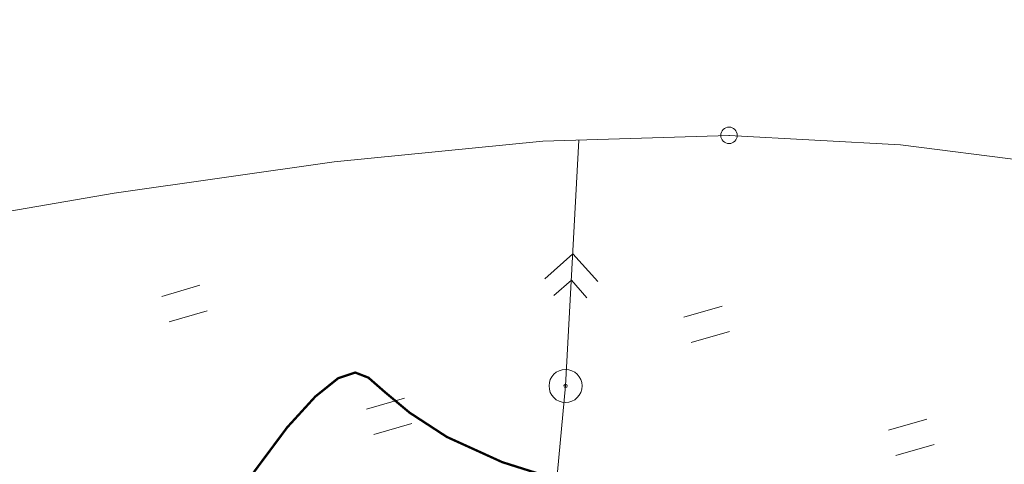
# Model space of a CAD drawing. Header units: millimetres. Extents: x 0 to 420, y 0 to 297.
# Tile 10 of 12: x 77 to 154, y 262 to 297. Entities that reach past the tile are written whole.
import ezdxf

# ---------------------------------------------------------------- set-up
doc = ezdxf.new("R2010")
doc.units = ezdxf.units.MM
for name, pattern in [('K5LT32769', [0]), ('K5LT32770', [0]), ('K5LT32771', [0]), ('K5LT32776', [0]), ('K5LT_THIN', [0])]:
    doc.linetypes.add(name, pattern=pattern)
doc.layers.add('Топосъемка', color=7, linetype='Continuous', true_color=0x7f7f7f)

# ---------------------------------------------------------------- blocks, each defined once
blk = doc.blocks.new('U61')
at = {"layer": 'Топосъемка', "color": 11, "linetype": 'K5LT_THIN', "lineweight": 9, "true_color": 0xff8080}
for p, q in [((-0.001, 0.003), (-0.003, -0.001)), ((0, 0.001), (-0.001, 0.003)), ((0.003, 0.001), (-0.001, 0.003)), ((0, 0.001), (-0.001, 0)), ((0.001, 0), (0, 0.001)), ((0, -0.001), (0.001, 0)), ((0.001, -0.003), (0.003, 0.001)), ((-0.003, -0.001), (0.001, -0.003)), ((-0.001, 0), (0, -0.001))]:
    blk.add_line(p, q, dxfattribs=at)
blk = doc.blocks.new('U96')
at = {"layer": 'Топосъемка', "color": 250, "linetype": 'K5LT32776', "lineweight": 18, "true_color": 0x333333}
for p, q in [((147.611, 265.903), (144.641, 265.043)), ((148.184, 263.923), (145.215, 263.063))]:
    blk.add_line(p, q, dxfattribs=at)
blk = doc.blocks.new('U105')
at = {"layer": 'Топосъемка', "color": 250, "linetype": 'K5LT32776', "lineweight": 18, "true_color": 0x333333}
for p, q in [((131.654, 274.693), (128.685, 273.833)), ((132.228, 272.713), (129.258, 271.853))]:
    blk.add_line(p, q, dxfattribs=at)
blk = doc.blocks.new('U117')
at = {"layer": 'Топосъемка', "color": 250, "linetype": 'K5LT32776', "lineweight": 18, "true_color": 0x333333}
for p, q in [((106.908, 267.526), (103.938, 266.666)), ((107.481, 265.546), (104.512, 264.686))]:
    blk.add_line(p, q, dxfattribs=at)
blk = doc.blocks.new('U120')
at = {"layer": 'Топосъемка', "color": 250, "linetype": 'K5LT32776', "lineweight": 18, "true_color": 0x333333}
for p, q in [((90.951, 276.316), (87.982, 275.455)), ((91.525, 274.336), (88.555, 273.476))]:
    blk.add_line(p, q, dxfattribs=at)
blk = doc.blocks.new('U150')
at = {"layer": 'Топосъемка', "color": 250, "linetype": 'K5LT32776', "lineweight": 18, "true_color": 0x333333}
for radius, start, end in [(1.288, 0, 180), (1.288, 180, 0), (0.129, 0, 180), (0.129, 180, 0)]:
    blk.add_arc((119.453, 268.477), radius, start, end, dxfattribs=at)

msp = doc.modelspace()

# ---------------------------------------------------------------- linework, layer by layer
at = {"layer": 'Топосъемка', "color": 250, "linetype": 'K5LT32771', "lineweight": 18, "true_color": 0x333333}
for p, q in [((132.200929, 287.993949), (117.68601, 287.545268)), ((145.559393, 287.249393), (132.200929, 287.993949)), ((117.68601, 287.545268), (101.412878, 285.943648)), ((119.453417, 268.477009), (120.48955, 287.63193)), ((158.977898, 285.55663), (145.559393, 287.249393)), ((101.412878, 285.943648), (84.258071, 283.496593)), ((84.258071, 283.496593), (67.034298, 280.546766)), ((120.01082, 278.777195), (117.845036, 276.808841)), ((121.979174, 276.611411), (120.01082, 278.777195)), ((118.543344, 275.509046), (119.912105, 276.710126)), ((119.912105, 276.710126), (121.113185, 275.341366)), ((116.087556, 232.674236), (119.453417, 268.477009))]:
    msp.add_line(p, q, dxfattribs=at)
at = {"layer": 'Топосъемка', "color": 34, "linetype": 'K5LT32769', "true_color": 0xa85000, "const_width": 0.18}
for points in [[(146.808614, 256.819421), (137.080164, 257.810629), (128.228251, 259.109343), (120.720488, 260.582768), (114.520362, 262.542197), (110.195825, 264.508387), (107.287108, 266.401826), (105.377442, 267.994521), (104.08522, 269.122308), (103.0575, 269.522037), (101.735528, 269.085527), (99.95, 267.656455), (97.750409, 265.249157), (95.200582, 261.828473), (92.448998, 257.437405), (86.550427, 244.463794)], [(146.808614, 256.819421), (137.080164, 257.810629), (128.228251, 259.109343), (120.720488, 260.582768), (114.520362, 262.542197), (110.195825, 264.508387), (107.287108, 266.401826), (105.377442, 267.994521), (104.08522, 269.122308), (103.0575, 269.522037), (101.735528, 269.085527), (99.95, 267.656455), (97.750409, 265.249157), (95.200582, 261.828473), (92.448998, 257.437405), (89.672802, 252.019969)]]:
    msp.add_lwpolyline(points, dxfattribs=at)
at = {"layer": 'Топосъемка', "color": 7, "linetype": 'K5LT32770', "lineweight": 18}
msp.add_circle((132.200929, 287.993949), 0.644084, dxfattribs=at)

# ---------------------------------------------------------------- block references
at = {"layer": 'Топосъемка'}
for name, p in [('U61', (132.200929, 287.993949)), ('U120', (0, 0)), ('U105', (0, 0)), ('U150', (0, 0)), ('U117', (0, 0)), ('U96', (0, 0))]:
    msp.add_blockref(name, p, dxfattribs=at)

doc.saveas('drawing.dxf')
